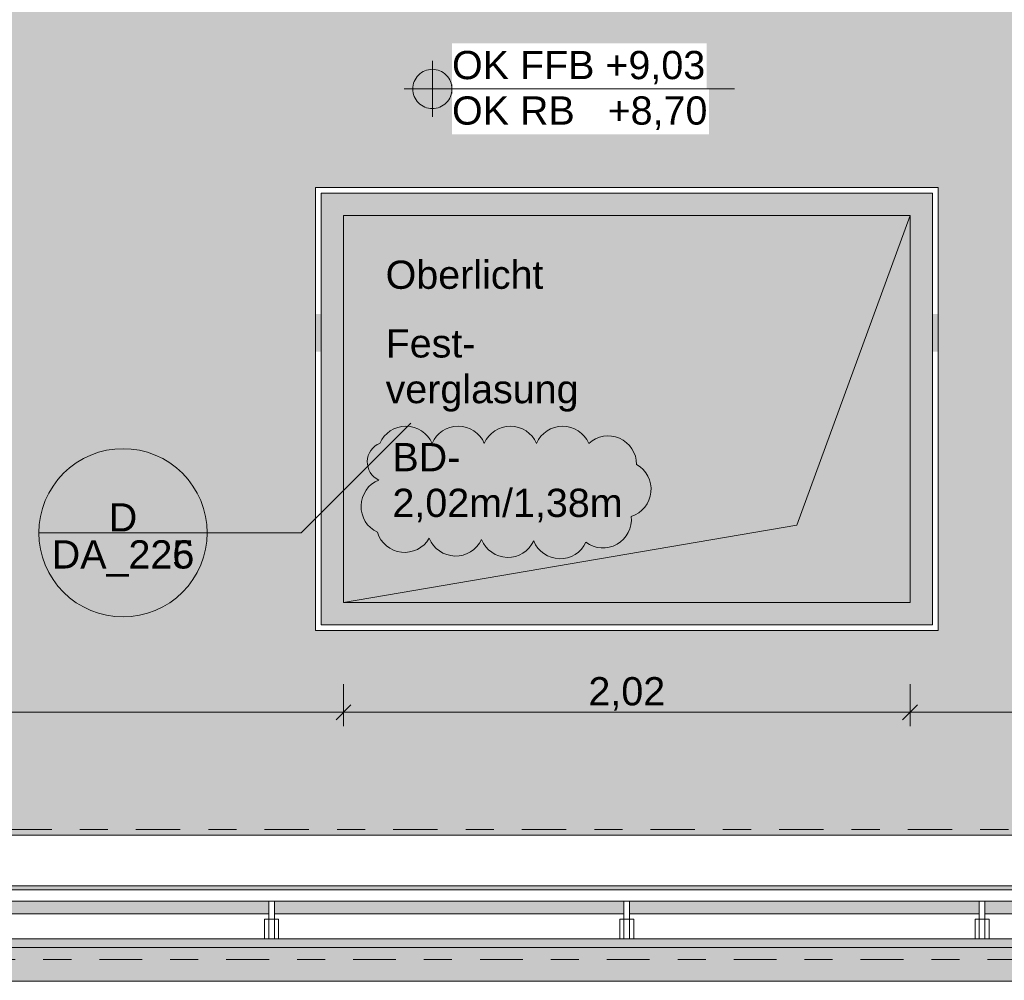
# Model space of a CAD drawing. Header units: metres. Extents: x -180 to 4, y -47 to 4.
# Tile 77 of 256: x -156.69 to -153.17, y -12.23 to -8.81. Entities that reach past the tile are written whole.
import ezdxf

# ---------------------------------------------------------------- set-up
doc = ezdxf.new("R2010")
doc.units = ezdxf.units.M
doc.header["$LTSCALE"] = 0.05
doc.header["$PDMODE"] = 1
doc.header["$PDSIZE"] = -2
for name, pattern in [('ISO-02 Strichlinie', [3.81, 3.048, -0.762]), ('ISO-10 Strichpunktlinie', [4.699, 3.048, -0.762, 0.127, -0.762]), ('Linienart-34', [4.233, 2.116, -2.117]), ('Linienart-53', [5.291531, 3.175, -1.058062, 0.352704, -0.705764])]:
    doc.linetypes.add(name, pattern=pattern)
doc.layers.get('0').update_dxf_attribs({"lineweight": 25})
for name, color, linetype, lineweight, true_color in [('30 -35 Decken- 11 Bodendurchbruch', 7, 'Continuous', 15, 0x599559), ('30 -36 Dächer- 3 Dachbeläge', 7, 'Continuous', 15, 0x9999ff), ('30 -36 Dächer- 4 Dachbekleidungen', 7, 'Continuous', 9, 0xccccff), ('70 -72 Beschriftung- 1 Beschriftung allgemein', 7, 'Continuous', 9, 0xff6633), ('70 -72 Beschriftung- 7 Detailverweise', 7, 'Continuous', 9, 0x00dd00), ('70 -72 Beschriftung- 7 Detailverweise Linie', 7, 'Continuous', 9, 0x00dd00), ('70 -76 Bemaßung- 2 Allgemein', 7, 'Continuous', 5, 0x6666cc), ('70 -77 Revision- 2 Wolken', 7, 'Continuous', 18, 0x944cff), ('CW-Unsichtbar', 7, 'Continuous', 9, 0x599559)]:
    doc.layers.add(name, color=color, linetype=linetype, lineweight=lineweight, true_color=true_color)
for name, color, linetype, lineweight in [('40 -43 Lüftungsanlagen - Entrauchung', 7, 'Continuous', 9), ('60- 61 allgemeine Ausstattung- 4 Terrassen', 7, 'Continuous', 9), ('70 -71 Achsen- 1 Gebäudeachsen', 7, 'Linienart-53', 18), ('70 -72 Beschriftung- 5 Höhenkoten', 7, 'Continuous', 15), ('70 -72 Beschriftung-14 Schatten', 7, 'Continuous', 5), ('70 -73 Bauteildarst.- 2 verdeckt 0.15', 7, 'Linienart-34', 15), ('Keine', 7, 'Continuous', 9)]:
    doc.layers.add(name, color=color, linetype=linetype, lineweight=lineweight)
doc.styles.add('Arial', font='arial.ttf')
doc.dimstyles.new('k+k_klein', dxfattribs={"dimtxt": 0.075516, "dimasz": 0.05302, "dimexe": 0.05, "dimexo": 0.15, "dimgap": 0.005, "dimtad": 1, "dimdec": 3, "dimtxsty": 'Arial', "dimblk": 'VW_SLASH-2', "dimblk1": 'VW_SLASH-2', "dimblk2": 'VW_SLASH-2', "dimcen": 0, "dimdle": 0.025, "dimadec": 3, "dimazin": 0, "dimtfac": 0.75, "dimtdec": 3, "dimtix": 1, "dimtmove": 0, "dimatfit": 0, "dimldrblk": 'VW_FILLEDARROW', "dimfxl": 0.1, "dimfxlon": 1, "dimfrac": 2, "dimtolj": 1, "dimarcsym": 0})

# ---------------------------------------------------------------- blocks, each defined once
blk = doc.blocks.new('Gruppe-371')
at = {"layer": '70 -72 Beschriftung- 5 Höhenkoten', "linetype": 'Continuous', "lineweight": 0}
h = blk.add_hatch(color=7, dxfattribs=at)
edge = h.paths.add_edge_path()
edge.add_arc((-155.2143, -9.0553), 0.07, 90, 180)
edge.add_line((-155.2843, -9.0553), (-155.2143, -9.0553))
edge.add_line((-155.2143, -9.0553), (-155.2143, -8.9853))
at = {"layer": '70 -72 Beschriftung- 5 Höhenkoten'}
blk.add_line((-155.2143, -9.1553), (-155.2143, -8.9553), dxfattribs=at)
at = {"layer": '70 -72 Beschriftung- 5 Höhenkoten', "flags": 128}
for points in [[(-155.2143, -8.9853, 0.414214), (-155.2843, -9.0553), (-155.2143, -9.0553)], [(-155.2843, -9.0553, 0.414214), (-155.2143, -9.1253), (-155.2143, -9.0553)]]:
    blk.add_lwpolyline(points, format="xyb", close=True, dxfattribs=at)
at = {"color": 255, "linetype": 'Continuous'}
blk.add_wipeout([(-155.1443, -9.0553), (-154.2357, -9.0553), (-154.2357, -8.893), (-155.1443, -8.893)], dxfattribs=at).dxf.layer = '70 -72 Beschriftung- 5 Höhenkoten'
at = {"layer": '70 -72 Beschriftung- 5 Höhenkoten', "insert": (-155.1443, -8.9197), "char_height": 0.100689, "attachment_point": 1, "line_spacing_factor": 0.96878, "style": 'Arial'}
blk.add_mtext('OK FFB +9,03', dxfattribs=at)
at = {"color": 255, "linetype": 'Continuous'}
blk.add_wipeout([(-155.1443, -9.2176), (-154.2277, -9.2176), (-154.2277, -9.0553), (-155.1443, -9.0553)], dxfattribs=at).dxf.layer = '70 -72 Beschriftung- 5 Höhenkoten'
at = {"layer": '70 -72 Beschriftung- 5 Höhenkoten', "linetype": 'Continuous', "lineweight": 0}
h = blk.add_hatch(color=7, dxfattribs=at)
edge = h.paths.add_edge_path()
edge.add_arc((-155.2143, -9.0553), 0.07, 270, 360)
edge.add_line((-155.1443, -9.0553), (-155.2143, -9.0553))
edge.add_line((-155.2143, -9.0553), (-155.2143, -9.1253))
at = {"layer": '70 -72 Beschriftung- 5 Höhenkoten'}
blk.add_line((-155.3143, -9.0553), (-154.1367, -9.0553), dxfattribs=at)
at = {"layer": '70 -72 Beschriftung- 5 Höhenkoten', "flags": 128}
for points in [[(-155.1443, -9.0553, 0.414214), (-155.2143, -8.9853), (-155.2143, -9.0553)], [(-155.2143, -9.1253, 0.414214), (-155.1443, -9.0553), (-155.2143, -9.0553)]]:
    blk.add_lwpolyline(points, format="xyb", close=True, dxfattribs=at)
at = {"layer": '70 -72 Beschriftung- 5 Höhenkoten', "insert": (-155.1443, -9.0819), "char_height": 0.100689, "attachment_point": 1, "line_spacing_factor": 0.96878, "style": 'Arial'}
blk.add_mtext('OK RB   +8,70', dxfattribs=at)
blk = doc.blocks.new('Gruppe-375')
at = {"color": 255, "linetype": 'Continuous', "lineweight": 9}
blk.add_wipeout([(-155.631, -9.407), (-153.411, -9.407), (-153.411, -10.987), (-155.631, -10.987)], dxfattribs=at).dxf.layer = '40 -43 Lüftungsanlagen - Entrauchung'
at = {"layer": '40 -43 Lüftungsanlagen - Entrauchung', "linetype": 'Continuous', "lineweight": 0}
blk.add_hatch(color=254, dxfattribs=at).paths.add_polyline_path([(-155.611, -9.427), (-153.431, -9.427), (-153.431, -10.967), (-155.611, -10.967)])
at = {"layer": '40 -43 Lüftungsanlagen - Entrauchung', "color": 7, "linetype": 'Continuous', "lineweight": 9, "flags": 128}
blk.add_lwpolyline([(-155.631, -9.407), (-153.411, -9.407), (-153.411, -10.987), (-155.631, -10.987)], close=True, dxfattribs=at)
at = {"layer": '40 -43 Lüftungsanlagen - Entrauchung', "color": 252, "true_color": 0x888888, "flags": 128}
blk.add_lwpolyline([(-155.611, -9.427), (-153.431, -9.427), (-153.431, -10.967), (-155.611, -10.967)], close=True, dxfattribs=at)
at = {"layer": '70 -73 Bauteildarst.- 2 verdeckt 0.15', "flags": 128}
blk.add_lwpolyline([(-155.531, -9.507), (-153.511, -9.507), (-153.511, -10.887), (-155.531, -10.887)], close=True, dxfattribs=at)
at = {"layer": '70 -72 Beschriftung- 1 Beschriftung allgemein', "insert": (-155.381, -9.6675), "char_height": 0.10069, "attachment_point": 1, "rotation": 359.9947, "line_spacing_factor": 0.970891, "style": 'Arial'}
blk.add_mtext('Oberlicht', dxfattribs=at)
at = {"layer": '70 -72 Beschriftung- 1 Beschriftung allgemein', "insert": (-155.381, -9.9125), "char_height": 0.10069, "attachment_point": 1, "line_spacing_factor": 0.970891, "style": 'Arial'}
blk.add_mtext('Fest-\\Pverglasung', dxfattribs=at)
blk = doc.blocks.new('Gruppe-843')
at = {"layer": '70 -72 Beschriftung- 7 Detailverweise'}
blk.add_line((-0.335, 0), (-0.935, 0), dxfattribs=at)
at = {"layer": '70 -72 Beschriftung- 7 Detailverweise', "flags": 128}
blk.add_lwpolyline([(-0.335, 0), (-0.3364, -0.0294), (-0.3408, -0.0585), (-0.3479, -0.0871), (-0.3578, -0.1148), (-0.3704, -0.1414), (-0.3856, -0.1667), (-0.4031, -0.1903), (-0.4229, -0.2121), (-0.4447, -0.2319), (-0.4683, -0.2494), (-0.4936, -0.2646), (-0.5202, -0.2772), (-0.5479, -0.2871), (-0.5765, -0.2942), (-0.6056, -0.2986), (-0.635, -0.3), (-0.6644, -0.2986), (-0.6935, -0.2942), (-0.7221, -0.2871), (-0.7498, -0.2772), (-0.7764, -0.2646), (-0.8017, -0.2494), (-0.8253, -0.2319), (-0.8471, -0.2121), (-0.8669, -0.1903), (-0.8844, -0.1667), (-0.8996, -0.1414), (-0.9122, -0.1148), (-0.9221, -0.0871), (-0.9292, -0.0585), (-0.9336, -0.0294), (-0.935, 0), (-0.9336, 0.0294), (-0.9292, 0.0585), (-0.9221, 0.0871), (-0.9122, 0.1148), (-0.8996, 0.1414), (-0.8844, 0.1667), (-0.8669, 0.1903), (-0.8471, 0.2121), (-0.8253, 0.2319), (-0.8017, 0.2494), (-0.7764, 0.2646), (-0.7498, 0.2772), (-0.7221, 0.2871), (-0.6935, 0.2942), (-0.6644, 0.2986), (-0.635, 0.3), (-0.6056, 0.2986), (-0.5765, 0.2942), (-0.5479, 0.2871), (-0.5202, 0.2772), (-0.4936, 0.2646), (-0.4683, 0.2494), (-0.4447, 0.2319), (-0.4229, 0.2121), (-0.4031, 0.1903), (-0.3856, 0.1667), (-0.3704, 0.1414), (-0.3578, 0.1148), (-0.3479, 0.0871), (-0.3408, 0.0585), (-0.3364, 0.0294)], close=True, dxfattribs=at)
at = {"layer": '70 -72 Beschriftung- 7 Detailverweise'}
blk.add_point((-0.635, 0), dxfattribs=at)
at = {"layer": '70 -72 Beschriftung- 7 Detailverweise', "line_spacing_factor": 0.96878, "style": 'Arial'}
for s, insert, char_height, attachment_point in [('D', (-0.635, 0.0046), 0.1007, 8), ('DA_226', (-0.635, -0.0267), 0.10069, 2)]:
    blk.add_mtext(s, dxfattribs=dict(at, insert=insert, char_height=char_height, attachment_point=attachment_point))
blk = doc.blocks.new('Referenzmarkierung-43')
at = {"layer": '70 -72 Beschriftung- 7 Detailverweise', "transparency": 33554687}
for q in [(0.3913, 0.3913), (-0.635, 0)]:
    blk.add_line((0, 0), q, dxfattribs=at)
at = {"layer": '70 -72 Beschriftung- 7 Detailverweise', "color": 7, "transparency": 33554687}
blk.add_blockref('Gruppe-843', (0, 0), dxfattribs=at)
blk = doc.blocks.new('Gruppe-1175')
at = {"color": 255}
blk.add_wipeout([(-155.7777, -12.017), (-155.7777, -12.087), (-155.7977, -12.087), (-155.7977, -12.017)], dxfattribs=at).dxf.layer = '30 -36 Dächer- 4 Dachbekleidungen'
at = {"layer": '30 -36 Dächer- 4 Dachbekleidungen', "flags": 128}
for points in [[(-155.7977, -12.017), (-155.8127, -12.017), (-155.8127, -12.087), (-155.7977, -12.087)], [(-155.7777, -12.017), (-155.7777, -12.087), (-155.7977, -12.087), (-155.7977, -12.017)], [(-155.7777, -12.017), (-155.7627, -12.017), (-155.7627, -12.087), (-155.7777, -12.087)]]:
    blk.add_lwpolyline(points, dxfattribs=at)
at = {"color": 255}
blk.add_wipeout([(-155.7777, -12.017), (-155.7777, -11.937), (-155.7977, -11.937), (-155.7977, -12.017)], dxfattribs=at).dxf.layer = '30 -36 Dächer- 4 Dachbekleidungen'
at = {"layer": '30 -36 Dächer- 4 Dachbekleidungen', "flags": 128}
blk.add_lwpolyline([(-155.7777, -12.017), (-155.7777, -11.937), (-155.7977, -11.937), (-155.7977, -12.017)], close=True, dxfattribs=at)
blk = doc.blocks.new('Gruppe-1176')
at = {"color": 255}
blk.add_wipeout([(-154.511, -12.017), (-154.511, -12.087), (-154.531, -12.087), (-154.531, -12.017)], dxfattribs=at).dxf.layer = '30 -36 Dächer- 4 Dachbekleidungen'
at = {"layer": '30 -36 Dächer- 4 Dachbekleidungen', "flags": 128}
for points in [[(-154.531, -12.017), (-154.546, -12.017), (-154.546, -12.087), (-154.531, -12.087)], [(-154.511, -12.017), (-154.511, -12.087), (-154.531, -12.087), (-154.531, -12.017)], [(-154.511, -12.017), (-154.496, -12.017), (-154.496, -12.087), (-154.511, -12.087)]]:
    blk.add_lwpolyline(points, dxfattribs=at)
at = {"color": 255}
blk.add_wipeout([(-154.511, -12.017), (-154.511, -11.937), (-154.531, -11.937), (-154.531, -12.017)], dxfattribs=at).dxf.layer = '30 -36 Dächer- 4 Dachbekleidungen'
at = {"layer": '30 -36 Dächer- 4 Dachbekleidungen', "flags": 128}
blk.add_lwpolyline([(-154.511, -12.017), (-154.511, -11.937), (-154.531, -11.937), (-154.531, -12.017)], close=True, dxfattribs=at)
blk = doc.blocks.new('Gruppe-1177')
at = {"color": 255}
blk.add_wipeout([(-153.2443, -12.017), (-153.2443, -12.087), (-153.2643, -12.087), (-153.2643, -12.017)], dxfattribs=at).dxf.layer = '30 -36 Dächer- 4 Dachbekleidungen'
at = {"layer": '30 -36 Dächer- 4 Dachbekleidungen', "flags": 128}
for points in [[(-153.2643, -12.017), (-153.2793, -12.017), (-153.2793, -12.087), (-153.2643, -12.087)], [(-153.2443, -12.017), (-153.2443, -12.087), (-153.2643, -12.087), (-153.2643, -12.017)], [(-153.2443, -12.017), (-153.2293, -12.017), (-153.2293, -12.087), (-153.2443, -12.087)]]:
    blk.add_lwpolyline(points, dxfattribs=at)
at = {"color": 255}
blk.add_wipeout([(-153.2443, -12.017), (-153.2443, -11.937), (-153.2643, -11.937), (-153.2643, -12.017)], dxfattribs=at).dxf.layer = '30 -36 Dächer- 4 Dachbekleidungen'
at = {"layer": '30 -36 Dächer- 4 Dachbekleidungen', "flags": 128}
blk.add_lwpolyline([(-153.2443, -12.017), (-153.2443, -11.937), (-153.2643, -11.937), (-153.2643, -12.017)], close=True, dxfattribs=at)
blk = doc.blocks.new('Gruppe-1349')
at = {"layer": '30 -35 Decken- 11 Bodendurchbruch', "linetype": 'Continuous', "lineweight": 0}
blk.add_hatch(color=85, dxfattribs=at).paths.add_polyline_path([(-1.01, -0.69), (1.01, -0.69), (1.01, 0.69), (0.606, -0.414)])
at = {"layer": '30 -35 Decken- 11 Bodendurchbruch', "flags": 128}
blk.add_lwpolyline([(-1.01, -0.69), (1.01, -0.69), (1.01, 0.69), (0.606, -0.414)], close=True, dxfattribs=at)
blk = doc.blocks.new('Gruppe-1350')
at = {"layer": '30 -35 Decken- 11 Bodendurchbruch', "flags": 128}
blk.add_lwpolyline([(-1.01, -0.69), (-1.01, 0.69), (1.01, 0.69), (0.606, -0.414)], close=True, dxfattribs=at)
blk = doc.blocks.new('Gruppe-1351')
at = {"layer": '30 -35 Decken- 11 Bodendurchbruch', "insert": (-0.8358, -0.4036), "char_height": 0.100689, "attachment_point": 7, "line_spacing_factor": 0.970891, "style": 'Arial'}
blk.add_mtext('BD- \\P2,02m/1,38m', dxfattribs=at)
blk = doc.blocks.new('Gruppe-1352')
at = {"layer": '30 -35 Decken- 11 Bodendurchbruch'}
for name in ['Gruppe-1349', 'Gruppe-1350']:
    blk.add_blockref(name, (0, 0), dxfattribs=at)
at = {"layer": '30 -35 Decken- 11 Bodendurchbruch', "color": 7, "transparency": 33554687}
blk.add_blockref('Gruppe-1351', (0, 0), dxfattribs=at)
blk = doc.blocks.new('Schlitze Durchbr (2D)-24')
at = {"layer": 'CW-Unsichtbar', "linetype": 'Continuous', "lineweight": 5, "transparency": 33554687}
for p in [(-1.01, 0), (1.01, 0)]:
    blk.add_point(p, dxfattribs=at)
at = {"layer": '30 -35 Decken- 11 Bodendurchbruch', "color": 7, "transparency": 33554687}
blk.add_blockref('Gruppe-1352', (0, 0), dxfattribs=at)
at = {"layer": '30 -35 Decken- 11 Bodendurchbruch', "color": 0, "flags": 1}
for tag in ['prm0_value', 'prm1_value', 'prm2_value', 'prm3_value', 'prm4_value', 'prm5_value', 'prm6_value', 'prm7_value', 'IFC_UUID', 'instanceID', 'prm0_name', 'prm0_type', 'prm1_name', 'prm1_type', 'prm2_name', 'prm2_type', 'prm3_name', 'prm3_type', 'prm4_name', 'prm4_type', 'prm5_name', 'prm5_type', 'prm6_name', 'prm6_type', 'prm7_name', 'prm7_type']:
    blk.add_attdef(tag, (-155.531, -10.887), '', height=0.00018, dxfattribs=at)
blk = doc.blocks.new('Änderungswolke-26')
at = {"layer": '70 -77 Revision- 2 Wolken', "transparency": 33554687, "flags": 128}
blk.add_lwpolyline([(-1.25, 0.3775, -0.298217), (-1.1569, 0.4385, -0.298217), (-1.0638, 0.3775, -0.298217), (-0.9706, 0.4385, -0.298217), (-0.8775, 0.3775, -0.298217), (-0.7844, 0.4385, -0.298217), (-0.6913, 0.3775, -0.298217), (-0.5982, 0.4385, -0.298217), (-0.5051, 0.3775, -0.298217), (-0.3952, 0.3956, -0.298217), (-0.3347, 0.3022, -0.298217), (-0.2834, 0.2035, -0.298217), (-0.3534, 0.1169, -0.298217), (-0.4041, 0.0178, -0.298217), (-0.5151, 0.0246, -0.298217), (-0.6098, -0.0339, -0.298217), (-0.7013, 0.0294, -0.298217), (-0.796, -0.0291, -0.298217), (-0.8875, 0.0342, -0.298217), (-0.9822, -0.0243, -0.298217), (-1.0737, 0.039, -0.298217), (-1.1732, -0.0107, -0.298217), (-1.2586, 0.0606, -0.298217), (-1.317, 0.1554, -0.298217), (-1.2536, 0.2468, -0.298217), (-1.2946, 0.3133, -0.298217), (-1.25, 0.3775)], format="xyb", close=True, dxfattribs=at)
blk = doc.blocks.new('Gruppe-1384')
at = {"color": 255, "linetype": 'ISO-02 Strichlinie', "lineweight": 5, "transparency": 33554483}
blk.add_wipeout([(-152.62059596, -0.94704198), (-152.62059596, -11.49704198), (-152.82099996, -11.49704198), (-152.82099996, -11.89704198), (-152.62059596, -11.89704198), (-152.62059596, -12.11704198), (-159.80099996, -12.11704198), (-159.80099996, -11.62704198), (-159.62399996, -11.62704198), (-159.62399996, -8.69704198), (-155.87399996, -8.69704198), (-155.87399996, -2.69704198), (-159.62399996, -2.69704198), (-159.62399996, -0.94704198)], dxfattribs=at).dxf.layer = '60- 61 allgemeine Ausstattung- 4 Terrassen'
at = {"layer": '30 -36 Dächer- 3 Dachbeläge', "linetype": 'Continuous', "lineweight": 0}
blk.add_hatch(color=254, dxfattribs=at).paths.add_polyline_path([(-100.01799996, -12.23704198), (-100.01799996, -12.11704198), (-160.12099996, -12.11704198), (-160.12099996, -31.45204198), (-161.04799996, -31.45204198), (-161.04799996, -31.61704198), (-160.09099996, -31.61704198), (-160.09099996, -39.25704198), (-159.93099996, -39.25704198), (-159.93099996, -12.23704198)])
at = {"layer": '60- 61 allgemeine Ausstattung- 4 Terrassen', "linetype": 'Continuous', "lineweight": 9, "transparency": 33554483}
h = blk.add_hatch(dxfattribs=at)
h.set_pattern_fill('Sand 1 sehr fein SRF', style=0, pattern_type=2)
h.set_pattern_definition([(-22, (-129.5485, -6.532042), (-0.018555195, 0.04226461), [0.000625, -0.061875]), (14, (-129.540251, -6.554718), (-0.037110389, -0.027832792), [0.000625, -0.030625]), (-3.77456, (-129.599014, -6.56915), (-0.01958604, 0.06597403), [0.00028186, -0.09367194]), (-68, (-129.42892, -6.50524), (0.1926424, 0.04408), [0.00028125, -0.09346875]), (96, (-129.562934, -6.596983), (-0.036105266, -0.06319548), [0.0005625, -0.0931875]), (132, (-129.5351, -6.57328), (0.040202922, 0.004123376), [0.0003125, -0.0621875]), (-17, (-129.567055, -6.55678), (0.0930531, 0.02892868), [0.000625, -0.061875]), (-145, (-129.5619, -6.551625), (0.06266964, -0.04009224), [0.000625, -0.061875]), (-137, (-129.57633, -6.548533), (0.0494443, -0.02123569), [0.000625, -0.061875])])
h.paths.add_polyline_path([(-99.84099996, -11.27704198), (-99.35099996, -11.27704198), (-99.35099996, -11.10004198), (-99.54599996, -11.10004198), (-99.54599996, -8.69704198), (-101.84599996, -8.69704198), (-101.84599996, -2.69704198), (-99.54599996, -2.69704198), (-99.54599996, -0.94704198), (-159.62399996, -0.94704198), (-159.62399996, -2.69704198), (-155.87399996, -2.69704198), (-155.87399996, -8.69704198), (-159.62399996, -8.69704198), (-159.62399996, -11.62704198), (-159.80099996, -11.62704198), (-159.80099996, -12.11704198), (-100.01799996, -12.11704198), (-100.01799996, -11.76704198), (-99.84099996, -11.76704198)])
h.paths.add_polyline_path([(-152.82099996, -11.49704198), (-152.42099996, -11.49704198), (-152.42099996, -11.89704198), (-152.82099996, -11.89704198)])
h.paths.add_polyline_path([(-107.22099996, -11.49704198), (-106.82099996, -11.49704198), (-106.82099996, -11.89704198), (-107.22099996, -11.89704198)])
h.paths.add_polyline_path([(-114.82099996, -11.49704198), (-114.42099996, -11.49704198), (-114.42099996, -11.89704198), (-114.82099996, -11.89704198)])
h.paths.add_polyline_path([(-122.42099996, -11.49704198), (-122.02099996, -11.49704198), (-122.02099996, -11.89704198), (-122.42099996, -11.89704198)])
h.paths.add_polyline_path([(-130.02099996, -11.49704198), (-129.62099996, -11.49704198), (-129.62099996, -11.89704198), (-130.02099996, -11.89704198)])
h.paths.add_polyline_path([(-137.62099996, -11.49704198), (-137.22099996, -11.49704198), (-137.22099996, -11.89704198), (-137.62099996, -11.89704198)])
h.paths.add_polyline_path([(-145.22099996, -11.49704198), (-144.82099996, -11.49704198), (-144.82099996, -11.89704198), (-145.22099996, -11.89704198)])
at = {"layer": '30 -36 Dächer- 3 Dachbeläge', "flags": 128}
blk.add_lwpolyline([(-100.01799996, -12.23704198), (-100.01799996, -12.11704198), (-160.12099996, -12.11704198), (-160.12099996, -31.45204198), (-161.04799996, -31.45204198), (-161.04799996, -31.61704198), (-160.09099996, -31.61704198), (-160.09099996, -39.25704198), (-159.93099996, -39.25704198), (-159.93099996, -12.23704198)], close=True, dxfattribs=at)
at = {"layer": '70 -72 Beschriftung- 7 Detailverweise'}
blk.add_line((-156.01734095, -10.6383541), (-156.61734095, -10.6383541), dxfattribs=at)
at = {"layer": '70 -72 Beschriftung- 7 Detailverweise', "transparency": 33554687}
blk.add_line((-155.68234095, -10.6383541), (-156.31734095, -10.6383541), dxfattribs=at)
at = {"layer": '70 -72 Beschriftung- 7 Detailverweise', "flags": 128}
blk.add_lwpolyline([(-156.01734095, -10.6383541), (-156.01878553, -10.66775925), (-156.02310537, -10.6968812), (-156.03025885, -10.72543951), (-156.04017709, -10.75315913), (-156.05276457, -10.77977313), (-156.06790007, -10.80502517), (-156.08543781, -10.82867209), (-156.10520892, -10.85048614), (-156.12702296, -10.87025724), (-156.15066988, -10.88779499), (-156.17592193, -10.90293048), (-156.20253592, -10.91551796), (-156.23025555, -10.92543621), (-156.25881385, -10.93258969), (-156.28793581, -10.93690952), (-156.31734095, -10.9383541), (-156.34674609, -10.93690952), (-156.37586805, -10.93258969), (-156.40442635, -10.92543621), (-156.43214598, -10.91551796), (-156.45875997, -10.90293048), (-156.48401202, -10.88779499), (-156.50765893, -10.87025724), (-156.52947298, -10.85048614), (-156.54924409, -10.82867209), (-156.56678183, -10.80502517), (-156.58191733, -10.77977313), (-156.59450481, -10.75315913), (-156.60442305, -10.72543951), (-156.61157653, -10.6968812), (-156.61589637, -10.66775925), (-156.61734095, -10.6383541), (-156.61589637, -10.60894896), (-156.61157653, -10.57982701), (-156.60442305, -10.5512687), (-156.59450481, -10.52354908), (-156.58191733, -10.49693508), (-156.56678183, -10.47168304), (-156.54924409, -10.44803612), (-156.52947298, -10.42622207), (-156.50765893, -10.40645097), (-156.48401202, -10.38891322), (-156.45875997, -10.37377773), (-156.43214598, -10.36119025), (-156.40442635, -10.351272), (-156.37586805, -10.34411852), (-156.34674609, -10.33979869), (-156.31734095, -10.3383541), (-156.28793581, -10.33979869), (-156.25881385, -10.34411852), (-156.23025555, -10.351272), (-156.20253592, -10.36119025), (-156.17592193, -10.37377773), (-156.15066988, -10.38891322), (-156.12702296, -10.40645097), (-156.10520892, -10.42622207), (-156.08543781, -10.44803612), (-156.06790007, -10.47168304), (-156.05276457, -10.49693508), (-156.04017709, -10.52354908), (-156.03025885, -10.5512687), (-156.02310537, -10.57982701), (-156.01878553, -10.60894896)], close=True, dxfattribs=at)
at = {"layer": '70 -72 Beschriftung- 7 Detailverweise'}
blk.add_point((-156.31734095, -10.6383541), dxfattribs=at)
at = {"layer": '70 -72 Beschriftung- 7 Detailverweise', "line_spacing_factor": 0.96878, "style": 'Arial'}
for s, insert, char_height, attachment_point in [('D', (-156.31734095, -10.63376799), 0.10068866, 8), ('DA_225', (-156.31734095, -10.66501823), 0.100688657, 2)]:
    blk.add_mtext(s, dxfattribs=dict(at, insert=insert, char_height=char_height, attachment_point=attachment_point))
at = {"layer": '60- 61 allgemeine Ausstattung- 4 Terrassen', "color": 7}
for name in ['Gruppe-371', 'Gruppe-375']:
    blk.add_blockref(name, (0, 0), dxfattribs=at)
at = {"color": 255}
blk.add_wipeout([(-159.80099996, -11.99704198), (-100.01799996, -11.99704198), (-100.01799996, -12.08704198), (-159.80099996, -12.08704198)], dxfattribs=at).dxf.layer = '30 -36 Dächer- 4 Dachbekleidungen'
at = {"layer": '30 -36 Dächer- 4 Dachbekleidungen', "flags": 128}
blk.add_lwpolyline([(-159.80099996, -11.99704198), (-100.01799996, -11.99704198), (-100.01799996, -12.08704198), (-159.80099996, -12.08704198)], close=True, dxfattribs=at)
at = {"layer": '70 -72 Beschriftung- 7 Detailverweise', "transparency": 33554687}
blk.add_line((-155.68234095, -10.6383541), (-155.29099996, -10.24701312), dxfattribs=at)
at = {"layer": '30 -35 Decken- 11 Bodendurchbruch'}
blk.add_blockref('Schlitze Durchbr (2D)-24', (-154.52099996, -10.19704198), dxfattribs=at)
at = {"layer": '70 -72 Beschriftung- 7 Detailverweise'}
blk.add_blockref('Referenzmarkierung-43', (-155.68234095, -10.6383541), dxfattribs=at)
at = {"layer": '70 -77 Revision- 2 Wolken'}
blk.add_blockref('Änderungswolke-26', (-154.15165161, -10.69690438), dxfattribs=at)
at = {"layer": '70 -72 Beschriftung- 1 Beschriftung allgemein', "color": 7}
for name in ['Gruppe-1175', 'Gruppe-1176', 'Gruppe-1177']:
    blk.add_blockref(name, (0, 0), dxfattribs=at)
at = {"color": 255}
blk.add_wipeout([(-159.80099996, -11.91204198), (-100.01799996, -11.91204198), (-100.01799996, -11.95204198), (-159.80099996, -11.95204198)], dxfattribs=at).dxf.layer = '30 -36 Dächer- 4 Dachbekleidungen'
at = {"layer": '30 -36 Dächer- 4 Dachbekleidungen', "flags": 128}
blk.add_lwpolyline([(-159.80099996, -11.91204198), (-100.01799996, -11.91204198), (-100.01799996, -11.95204198), (-159.80099996, -11.95204198)], close=True, dxfattribs=at)
blk = doc.blocks.new('Gruppe-1438')
at = {"layer": '70 -72 Beschriftung-14 Schatten', "linetype": 'Continuous', "lineweight": 0, "transparency": 33554495}
h = blk.add_hatch(color=7, dxfattribs=at)
h.paths.add_polyline_path([(-99.3181, -9.9923), (-99.7998, -11.277), (-99.381, -11.277), (-99.381, -11.1), (-83.518, -11.1), (-83.518, -8.7228), (-97.7878, -8.7228), (-97.4287, -7.9275), (-97.4287, 0.15), (-97.9487, 0.15), (-97.9487, -7.7933), (-105.0287, -7.7933), (-105.0287, 0.15), (-105.5487, 0.15), (-105.5487, -7.7933), (-112.6287, -7.7933), (-112.6287, 0.15), (-113.1487, 0.15), (-113.1487, -7.7933), (-120.2287, -7.7933), (-120.2287, 0.15), (-120.7487, 0.15), (-120.7487, -7.7933), (-127.8287, -7.7933), (-127.8287, 0.15), (-128.3487, 0.15), (-128.3487, -7.7933), (-135.4287, -7.7933), (-135.4287, 0.15), (-135.9487, 0.15), (-135.9487, -7.7933), (-143.0287, -7.7933), (-143.0287, 0.15), (-143.5487, 0.15), (-143.5487, -7.7933), (-150.6287, -7.7933), (-150.6287, 0.15), (-151.1487, 0.15), (-151.1487, -7.7933), (-158.2287, -7.7933), (-158.2287, 0.15), (-158.7487, 0.15), (-158.7487, -0.087), (-159.801, -0.087), (-159.801, -9.1985), (-166.4632, -9.1985), (-166.4632, -0.057), (-166.9832, -0.057), (-166.9832, -9.1985), (-174.0632, -9.1985), (-174.0632, -0.027), (-174.5832, -0.027), (-174.5832, -9.1985), (-175.221, -10.6111), (-175.221, -11.897), (-174.0632, -9.3327), (-167.0438, -9.3327), (-167.621, -10.6111), (-167.621, -11.897), (-166.4632, -9.3327), (-159.801, -9.3327), (-159.801, -10.1239), (-160.021, -10.6111), (-160.021, -11.897), (-159.831, -11.4762), (-159.831, -12.1155), (-158.8723, -9.9923), (-152.1416, -9.9923), (-152.421, -10.6111), (-152.421, -11.897), (-151.561, -9.9923), (-144.5416, -9.9923), (-144.821, -10.6111), (-144.821, -11.897), (-143.961, -9.9923), (-136.9416, -9.9923), (-137.221, -10.6111), (-137.221, -11.897), (-136.361, -9.9923), (-129.3416, -9.9923), (-129.621, -10.6111), (-129.621, -11.897), (-128.761, -9.9923), (-121.7416, -9.9923), (-122.021, -10.6111), (-122.021, -11.897), (-121.161, -9.9923), (-114.1416, -9.9923), (-114.421, -10.6111), (-114.421, -11.897), (-113.561, -9.9923), (-106.5416, -9.9923), (-106.821, -10.6111), (-106.821, -11.897), (-105.961, -9.9923)])
h.paths.add_polyline_path([(-151.2093, -7.9275), (-152.081, -9.8581), (-158.8117, -9.8581), (-158.7093, -9.6311), (-158.7093, -8.9919), (-158.2287, -7.9275)])
h.paths.add_polyline_path([(-99.2677, -9.8581), (-105.9004, -9.8581), (-105.0287, -7.9275), (-98.0093, -7.9275), (-98.3684, -8.7228), (-98.8421, -8.7228)])
h.paths.add_polyline_path([(-112.6287, -7.9275), (-105.6093, -7.9275), (-106.481, -9.8581), (-113.5004, -9.8581)])
h.paths.add_polyline_path([(-120.2287, -7.9275), (-113.2093, -7.9275), (-114.081, -9.8581), (-121.1004, -9.8581)])
h.paths.add_polyline_path([(-127.8287, -7.9275), (-120.8093, -7.9275), (-121.681, -9.8581), (-128.7004, -9.8581)])
h.paths.add_polyline_path([(-135.4287, -7.9275), (-128.4093, -7.9275), (-129.281, -9.8581), (-136.3004, -9.8581)])
h.paths.add_polyline_path([(-143.0287, -7.9275), (-136.0093, -7.9275), (-136.881, -9.8581), (-143.9004, -9.8581)])
h.paths.add_polyline_path([(-150.6287, -7.9275), (-143.6093, -7.9275), (-144.481, -9.8581), (-151.5004, -9.8581)])
at = {"color": 255, "lineweight": 9}
blk.add_wipeout([(-160.021, -11.717), (-152.821, -11.717), (-152.821, -11.897), (-160.021, -11.897)], dxfattribs=at).dxf.layer = '60- 61 allgemeine Ausstattung- 4 Terrassen'
at = {"layer": '60- 61 allgemeine Ausstattung- 4 Terrassen', "lineweight": 9, "flags": 128}
blk.add_lwpolyline([(-160.021, -11.717), (-152.821, -11.717), (-152.821, -11.897), (-160.021, -11.897)], close=True, dxfattribs=at)
blk = doc.blocks.new('_Dach_2D (2D)')
at = {"layer": '60- 61 allgemeine Ausstattung- 4 Terrassen', "color": 7}
blk.add_blockref('Gruppe-1384', (0, 0), dxfattribs=at)
blk.add_blockref('Gruppe-1438', (0, 0), dxfattribs=at)
blk = doc.blocks.new('VW_SLASH-2')
at = {"color": 0, "linetype": 'ByBlock', "lineweight": -2, "transparency": 16777216}
blk.add_line((0.472, 0), (-1, 0), dxfattribs=at)
at = {"color": 0, "lineweight": 5, "transparency": 16777216, "flags": 128}
blk.add_lwpolyline([(0.5, 0.5), (-0.5, -0.5)], dxfattribs=at)
blk = doc.blocks.new('*D2468')
at = {"layer": '70 -76 Bemaßung- 2 Allgemein', "color": 0, "lineweight": -2}
for p, q in [((-160.221, -11.1784), (-160.221, -11.3284)), ((-155.531, -11.1784), (-155.531, -11.3284)), ((-155.584, -11.2784), (-160.168, -11.2784))]:
    blk.add_line(p, q, dxfattribs=at)
at = {"layer": 'Defpoints', "color": 0}
for p in [(-160.221, -10.5063), (-155.531, -10.887), (-160.221, -11.2784)]:
    blk.add_point(p, dxfattribs=at)
at = {"layer": '70 -76 Bemaßung- 2 Allgemein', "color": 0, "lineweight": -2, "xscale": 0.05302001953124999, "yscale": 0.05302001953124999, "zscale": 0.05302001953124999, "rotation": 180}
blk.add_blockref('VW_SLASH-2', (-160.221, -11.2784), dxfattribs=at)
at = {"layer": '70 -76 Bemaßung- 2 Allgemein', "color": 0, "lineweight": -2, "xscale": 0.05302001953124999, "yscale": 0.05302001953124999, "zscale": 0.05302001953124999}
blk.add_blockref('VW_SLASH-2', (-155.531, -11.2784), dxfattribs=at)
at = {"layer": '70 -76 Bemaßung- 2 Allgemein', "color": 0, "insert": (-157.876, -11.2129), "char_height": 0.10069, "attachment_point": 5, "style": 'Arial'}
blk.add_mtext('\\A1;4,69', dxfattribs=at)
blk = doc.blocks.new('VW_FILLEDARROW')
at = {"linetype": 'Continuous', "lineweight": 0, "transparency": 16777216}
blk.add_hatch(color=0, dxfattribs=at).paths.add_polyline_path([(-2.829, 0.758), (0, 0), (-2.829, -0.758)])
at = {"color": 0, "lineweight": 5, "transparency": 16777216, "flags": 128}
blk.add_lwpolyline([(-2.829, 0.758), (0, 0), (-2.829, -0.758)], close=True, dxfattribs=at)
blk = doc.blocks.new('*D2469')
at = {"layer": '70 -76 Bemaßung- 2 Allgemein', "color": 0, "lineweight": -2}
for p, q in [((-155.531, -11.1784), (-155.531, -11.3284)), ((-153.511, -11.1784), (-153.511, -11.3284)), ((-153.564, -11.2784), (-155.478, -11.2784))]:
    blk.add_line(p, q, dxfattribs=at)
at = {"layer": 'Defpoints', "color": 0}
for p in [(-155.531, -10.887), (-153.511, -10.887), (-155.531, -11.2784)]:
    blk.add_point(p, dxfattribs=at)
at = {"layer": '70 -76 Bemaßung- 2 Allgemein', "color": 0, "lineweight": -2, "xscale": 0.05302001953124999, "yscale": 0.05302001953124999, "zscale": 0.05302001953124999, "rotation": 180}
blk.add_blockref('VW_SLASH-2', (-155.531, -11.2784), dxfattribs=at)
at = {"layer": '70 -76 Bemaßung- 2 Allgemein', "color": 0, "lineweight": -2, "xscale": 0.05302001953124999, "yscale": 0.05302001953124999, "zscale": 0.05302001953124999}
blk.add_blockref('VW_SLASH-2', (-153.511, -11.2784), dxfattribs=at)
at = {"layer": '70 -76 Bemaßung- 2 Allgemein', "color": 0, "insert": (-154.521, -11.2129), "char_height": 0.10069, "attachment_point": 5, "style": 'Arial'}
blk.add_mtext('\\A1;2,02', dxfattribs=at)
blk = doc.blocks.new('*D2470')
at = {"layer": '70 -76 Bemaßung- 2 Allgemein', "color": 0, "lineweight": -2}
for p, q in [((-153.511, -11.1784), (-153.511, -11.3284)), ((-140.331, -11.1784), (-140.331, -11.3284)), ((-140.384, -11.2784), (-153.458, -11.2784))]:
    blk.add_line(p, q, dxfattribs=at)
at = {"layer": 'Defpoints', "color": 0}
for p in [(-153.511, -10.887), (-140.331, -10.887), (-153.511, -11.2784)]:
    blk.add_point(p, dxfattribs=at)
at = {"layer": '70 -76 Bemaßung- 2 Allgemein', "color": 0, "lineweight": -2, "xscale": 0.05302001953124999, "yscale": 0.05302001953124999, "zscale": 0.05302001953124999, "rotation": 180}
blk.add_blockref('VW_SLASH-2', (-153.511, -11.2784), dxfattribs=at)
at = {"layer": '70 -76 Bemaßung- 2 Allgemein', "color": 0, "lineweight": -2, "xscale": 0.05302001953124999, "yscale": 0.05302001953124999, "zscale": 0.05302001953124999}
blk.add_blockref('VW_SLASH-2', (-140.331, -11.2784), dxfattribs=at)
at = {"layer": '70 -76 Bemaßung- 2 Allgemein', "color": 0, "insert": (-146.921, -11.2129), "char_height": 0.10069, "attachment_point": 5, "style": 'Arial'}
blk.add_mtext('\\A1;13,18', dxfattribs=at)
blk = doc.blocks.new('_Achsen (3D)')
at = {"layer": '70 -71 Achsen- 1 Gebäudeachsen', "transparency": 33554687}
blk.add_line((-179.668, -11.697), (3.826, -11.697), dxfattribs=at)
blk = doc.blocks.new('Gruppe-2001')
at = {"layer": '70 -76 Bemaßung- 2 Allgemein'}
for base, p1, p2, text, picture, middle in [((-160.22099996, -11.27840949), (-155.53099996, -10.88704198), (-160.22099996, -10.50630239), '4,69', '*D2468', (-157.87599996, -11.21294595)), ((-155.53099996, -11.27840949), (-153.51099996, -10.88704198), (-155.53099996, -10.88704198), '2,02', '*D2469', (-154.52099996, -11.21294595)), ((-153.51099996, -11.27840949), (-140.33099996, -10.88704198), (-153.51099996, -10.88704198), '13,18', '*D2470', (-146.92099996, -11.21294595))]:
    dim = blk.add_linear_dim(base=base, p1=p1, p2=p2, text=text, dimstyle='k+k_klein', override={"dimtxt": 0.100689, "dimgap": 0.005, "dimdec": 8, "dimpost": '<>', "dimtxsty": 'Arial', "dimtmove": 2}, dxfattribs=at)
    dim.commit()
    dim.dimension.update_dxf_attribs({"geometry": picture, "text_midpoint": middle})
blk = doc.blocks.new('_Dach_2D Bemaßung_ Beschriftung (2D)')
at = {"layer": '70 -72 Beschriftung- 7 Detailverweise Linie', "linetype": 'ISO-10 Strichpunktlinie', "flags": 128}
blk.add_lwpolyline([(-176.32, 0.3208767), (-99.01, 0.3208767), (-99.01, -12.16), (-176.32, -12.16)], close=True, dxfattribs=at)
at = {"layer": '70 -76 Bemaßung- 2 Allgemein'}
blk.add_blockref('Gruppe-2001', (0, 0), dxfattribs=at)

msp = doc.modelspace()

# ---------------------------------------------------------------- block references
at = {"layer": 'Keine', "color": 1}
msp.add_blockref('_Dach_2D (2D)', (0, 0), dxfattribs=at)

# ---------------------------------------------------------------- next in the draw order: block references
msp.add_blockref('_Dach_2D Bemaßung_ Beschriftung (2D)', (0, 0), dxfattribs=at)

# ---------------------------------------------------------------- next in the draw order: block references
msp.add_blockref('_Achsen (3D)', (0, 0), dxfattribs=at)

doc.saveas('drawing.dxf')
